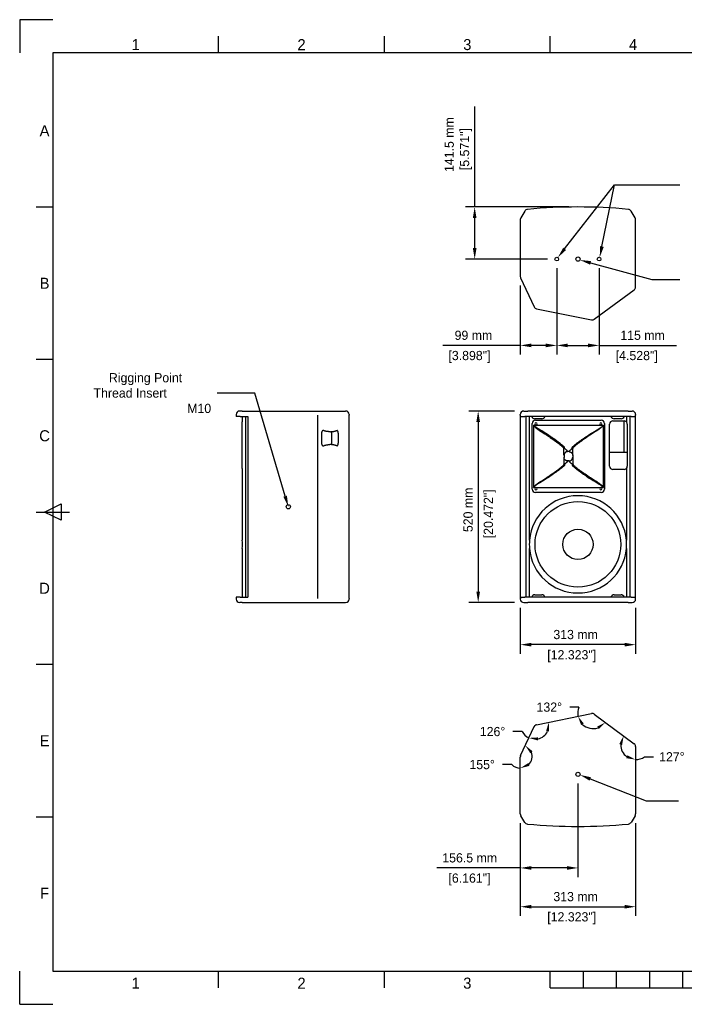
# Model space of a CAD drawing. Extents: x -90 to 3690, y 549 to 3222.
# Tile 1 of 4: x -90 to 1714, y 549 to 3222. Entities that reach past the tile are written whole.
import ezdxf
from ezdxf.enums import TextEntityAlignment as Align

# ---------------------------------------------------------------- set-up
doc = ezdxf.new("R2010")
doc.units = 0
for name, color, linetype in [('KF_CA_1001_BOTTOM', 7, 'CONTINUOUS'), ('KF_CA_1001_DIM', 1, 'CONTINUOUS'), ('KF_CA_1001_FRONT', 7, 'CONTINUOUS'), ('KF_CA_1001_RIGHT', 7, 'CONTINUOUS'), ('KF_CA_1001_TOP', 7, 'CONTINUOUS'), ('KF_FRAME_050', 6, 'CONTINUOUS'), ('KF_FRAME_070', 5, 'CONTINUOUS'), ('KF_FRAME_200', 8, 'CONTINUOUS')]:
    doc.layers.add(name, color=color, linetype=linetype)

# ---------------------------------------------------------------- blocks, each defined once
blk = doc.blocks.new('KF_CA_1001_BOTTOM')
at = {"layer": 'KF_CA_1001_BOTTOM', "linetype": 'CONTINUOUS'}
for p, q in [((-156.5, 107.4), (-156.5, -46.9)), ((-144.2, 130.4), (-155.1, 112.3)), ((155.1, 112.3), (144.2, 130.4)), ((156.5, -75.6), (156.5, 107.4)), ((-155.6, -50.9), (-119, -129.4)), ((44.4, -163.3), (152.7, -83.2)), ((-112.3, -134.7), (36.9, -165))]:
    blk.add_line(p, q, dxfattribs=at)
for centre, radius in [((-57.5, 0), 5), ((0, 0), 5.7), ((0, 0), 5.7), ((57.5, 0), 5)]:
    blk.add_circle(centre, radius, dxfattribs=at)
for centre, radius, start, end in [((-136.1, 125.5), 9.5, 95.4435, 149), ((0, -1302.5), 1444, 84.5565, 95.4435), ((136.1, 125.5), 9.5, 31, 84.5565), ((-147, 107.4), 9.5, 149, 180), ((147, 107.4), 9.5, 0, 31), ((-147, -46.9), 9.5, 180, 205), ((147, -75.6), 9.5, 306.5, 0), ((-110.4, -125.3), 9.5, 205, 258.5), ((38.8, -155.7), 9.5, 258.5, 306.5)]:
    blk.add_arc(centre, radius, start, end, dxfattribs=at)
blk = doc.blocks.new('KF_CA_1001_TOP')
at = {"layer": 'KF_CA_1001_TOP', "linetype": 'CONTINUOUS'}
for p, q in [((-112.3, 134.7), (36.9, 165)), ((44.4, 163.3), (152.7, 83.2)), ((-155.6, 50.9), (-119, 129.4)), ((156.5, 75.6), (156.5, -107.4)), ((-156.5, -107.4), (-156.5, 46.9)), ((-144.2, -130.4), (-155.1, -112.3)), ((155.1, -112.3), (144.2, -130.4))]:
    blk.add_line(p, q, dxfattribs=at)
blk.add_circle((0, 0), 5.7, dxfattribs=at)
blk.add_circle((0, 0), 5.7, dxfattribs=at)
for centre, radius, start, end in [((38.8, 155.7), 9.5, 53.5, 101.5), ((-110.4, 125.3), 9.5, 101.5, 155), ((147, 75.6), 9.5, 0, 53.5), ((-147, 46.9), 9.5, 155, 180), ((-147, -107.4), 9.5, 180, 211), ((-136.1, -125.5), 9.5, 211, 264.5565), ((136.1, -125.5), 9.5, 275.4435, 329), ((147, -107.4), 9.5, 329, 0), ((0, 1302.5), 1444, 264.5565, 275.4435)]:
    blk.add_arc(centre, radius, start, end, dxfattribs=at)
blk = doc.blocks.new('KF_CA_1001_RIGHT')
at = {"layer": 'KF_CA_1001_RIGHT', "linetype": 'CONTINUOUS'}
for p, q in [((-109.7, 0), (-116.1, 0)), ((-109.7, 0), (-91.5, 0)), ((-91.5, 0), (91.5, 0)), ((91.5, 0), (171.6, 0)), ((-125.6, -9.5), (-125.6, -15)), ((-119.1, -15), (-125.6, -15)), ((-114.5, -15), (-119.1, -15)), ((-114.5, -15), (-96.4, -15)), ((-109.1, -15), (-109.1, -29.8)), ((-99.1, -505), (-99.1, -15)), ((-96.4, -15), (-94.1, -15)), ((-94.1, -15), (-94.1, -505)), ((95.8, -509), (95.8, -11)), ((95.8, -509), (95.8, -11)), ((181.1, -9.5), (181.1, -11)), ((181.1, -509), (181.1, -11)), ((-109.1, -36), (-109.1, -29.8)), ((-109.1, -150), (-109.1, -36)), ((106.5, -84.4), (106.5, -63)), ((130.1, -56.2), (128.2, -56.2)), ((133.1, -56.1), (133.1, -91.3)), ((151.8, -84.4), (151.8, -63)), ((130.1, -91.2), (128.2, -91.2)), ((-109.1, -156.2), (-109.1, -150)), ((-109.1, -156.2), (-109.1, -350.5)), ((-109.1, -373.5), (-109.1, -505)), ((-125.6, -505), (-125.6, -510.5)), ((-119.1, -505), (-125.6, -505)), ((-114.5, -505), (-119.1, -505)), ((-114.5, -505), (-96.4, -505)), ((-96.4, -505), (-94.1, -505)), ((-109.7, -520), (-116.1, -520)), ((-109.7, -520), (-91.5, -520)), ((-91.5, -520), (91.5, -520)), ((91.5, -520), (171.6, -520)), ((181.1, -509), (181.1, -510.5))]:
    blk.add_line(p, q, dxfattribs=at)
for points in [[(106.5, -63), (106.6, -62.1), (106.6, -61.3), (106.7, -60.5), (106.8, -59.7), (106.9, -59), (107.1, -58.2), (107.2, -57.5), (107.4, -56.8), (107.6, -56.1), (107.9, -55.6), (108.1, -55), (108.4, -54.4), (108.6, -53.9), (108.9, -53.6), (109.2, -53.2), (109.4, -52.9), (109.7, -52.5), (109.8, -52.4), (110, -52.3), (110.2, -52.1), (110.3, -52), (110.4, -52), (110.4, -52), (110.5, -52)], [(128.2, -56.2), (127.5, -56.1), (126.7, -56.1), (125.9, -56.1), (125.1, -56), (124.3, -56), (123.6, -55.9), (122.8, -55.8), (122, -55.7), (121.2, -55.6), (120.4, -55.5), (119.7, -55.4), (118.9, -55.2), (118.1, -55), (117.4, -54.9), (116.6, -54.7), (115.8, -54.5), (115.1, -54.3), (114.3, -54), (113.5, -53.8), (112.8, -53.6), (112, -53.3), (111.3, -53), (110.5, -52.7), (109.8, -52.4)], [(130.1, -56.2), (130.9, -56.1), (131.8, -56.1), (132.6, -56.1), (133.4, -56), (134.2, -56), (135.1, -55.9), (135.9, -55.8), (136.7, -55.7), (137.5, -55.6), (138.4, -55.4), (139.2, -55.2), (140, -55.1), (140.8, -54.9), (141.6, -54.7), (142.5, -54.5), (143.3, -54.3), (144.1, -54), (144.9, -53.8), (145.7, -53.5), (146.5, -53.2), (147.3, -52.9), (148.1, -52.6), (148.9, -52.3), (149.7, -52)], [(151.8, -63), (151.8, -62.4), (151.7, -61.8), (151.7, -61.2), (151.7, -60.6), (151.6, -60), (151.6, -59.4), (151.4, -58.9), (151.3, -58.4), (151.2, -57.9), (151, -57.3), (150.9, -56.8), (150.8, -56.3), (150.6, -55.9), (150.4, -55.5), (150.2, -55.1), (150, -54.7), (149.9, -54.3), (149.7, -53.9), (149.5, -53.6), (149.3, -53.4), (149.1, -53.1), (148.9, -52.9), (148.7, -52.6), (148.6, -52.4)], [(149.7, -52), (149.7, -52), (149.7, -52), (149.7, -52), (149.7, -52), (149.7, -52), (149.7, -52), (149.7, -52), (149.7, -52), (149.7, -52), (149.7, -52), (149.7, -52), (149.7, -52), (149.7, -52), (149.7, -52), (149.7, -52), (149.7, -52), (149.7, -52), (149.7, -52), (149.7, -52), (149.7, -52), (149.7, -52), (149.7, -52), (149.7, -52), (149.7, -52)], [(110.5, -95.4), (110.4, -95.4), (110.4, -95.4), (110.3, -95.3), (110.2, -95.2), (110, -95), (109.8, -94.9), (109.6, -94.7), (109.4, -94.5), (109.2, -94.2), (108.9, -93.8), (108.6, -93.4), (108.4, -93), (108.1, -92.4), (107.9, -91.8), (107.6, -91.2), (107.4, -90.6), (107.2, -89.9), (107.1, -89.1), (106.9, -88.4), (106.8, -87.6), (106.6, -86.8), (106.6, -86), (106.5, -85.2), (106.5, -84.4)], [(109.8, -94.9), (110.5, -94.6), (111.3, -94.3), (112, -94.1), (112.8, -93.8), (113.5, -93.6), (114.3, -93.3), (115.1, -93.1), (115.8, -92.9), (116.6, -92.7), (117.4, -92.5), (118.1, -92.3), (118.9, -92.2), (119.7, -92), (120.4, -91.8), (121.2, -91.7), (122, -91.6), (122.8, -91.5), (123.6, -91.4), (124.3, -91.3), (125.1, -91.3), (125.9, -91.3), (126.7, -91.2), (127.5, -91.2), (128.2, -91.2)], [(149.7, -95.4), (148.9, -95.1), (148.1, -94.7), (147.3, -94.4), (146.5, -94.1), (145.7, -93.8), (144.9, -93.6), (144.1, -93.3), (143.3, -93.1), (142.5, -92.8), (141.6, -92.6), (140.8, -92.5), (140, -92.3), (139.2, -92.1), (138.4, -91.9), (137.5, -91.8), (136.7, -91.7), (135.9, -91.6), (135.1, -91.5), (134.2, -91.4), (133.4, -91.3), (132.6, -91.3), (131.8, -91.2), (130.9, -91.2), (130.1, -91.2)], [(148.6, -94.9), (148.7, -94.7), (148.9, -94.5), (149.1, -94.3), (149.3, -94), (149.5, -93.7), (149.7, -93.4), (149.9, -93.1), (150.1, -92.8), (150.2, -92.3), (150.4, -91.9), (150.6, -91.4), (150.8, -91), (150.9, -90.6), (151.1, -90.1), (151.2, -89.5), (151.3, -89), (151.4, -88.4), (151.5, -87.9), (151.6, -87.3), (151.7, -86.8), (151.7, -86.2), (151.8, -85.6), (151.8, -85), (151.8, -84.4)], [(149.7, -95.4), (149.7, -95.4), (149.7, -95.4), (149.7, -95.4), (149.7, -95.4), (149.7, -95.4), (149.7, -95.4), (149.7, -95.4), (149.7, -95.4), (149.7, -95.4), (149.7, -95.4), (149.7, -95.4), (149.7, -95.4), (149.7, -95.4), (149.7, -95.4), (149.7, -95.4), (149.7, -95.4), (149.7, -95.4), (149.7, -95.4), (149.7, -95.4), (149.7, -95.4), (149.7, -95.4), (149.7, -95.4), (149.7, -95.4), (149.7, -95.4)]]:
    blk.add_lwpolyline(points, dxfattribs=at)
blk.add_circle((15.9, -260), 5.7, dxfattribs=at)
blk.add_circle((15.9, -260), 5.7, dxfattribs=at)
for centre, radius, start, end in [((-116.1, -9.5), 9.5, 90, 180), ((171.6, -9.5), 9.5, 0, 90), ((-240.6, -362), 132, 355.0115, 4.9885), ((-116.1, -510.5), 9.5, 180, 270), ((171.6, -510.5), 9.5, 270, 0)]:
    blk.add_arc(centre, radius, start, end, dxfattribs=at)
blk = doc.blocks.new('KF_CA_1001_FRONT')
at = {"layer": 'KF_CA_1001_FRONT', "linetype": 'CONTINUOUS'}
for p, q in [((136.1, 0), (-136.1, 0)), ((136.1, 0), (147, 0)), ((-156.5, -11), (-156.5, -9.5)), ((-156.5, -11), (-156.5, -509)), ((-156.1, -15), (-155.1, -15)), ((-155.1, -15), (-144.2, -15)), ((-147, 0), (-136.1, 0)), ((-137, -15), (-144.2, -15)), ((-141.5, -15), (-141.5, -505)), ((137, -15), (-137, -15)), ((-131.5, -350.5), (-131.5, -15)), ((-98, -21), (-117, -21)), ((-115, -25), (63, -25)), ((117, -21), (98, -21)), ((131.5, -15), (131.5, -29.8)), ((144.2, -15), (137, -15)), ((141.5, -505), (141.5, -15)), ((144.2, -15), (155.1, -15)), ((155.1, -15), (156.1, -15)), ((156.5, -9.5), (156.5, -11)), ((156.5, -509), (156.5, -11)), ((-124, -212), (-124, -34)), ((-121, -38), (-114, -38)), ((-121, -38), (-114, -38)), ((-114, -38), (62, -38)), ((-114, -38), (62, -38)), ((62, -38), (69, -38)), ((62, -38), (69, -38)), ((72, -34), (72, -212)), ((86, -150), (86, -36)), ((95, -27), (125, -27)), ((124.8, -27), (124.8, -113)), ((134, -36), (134, -150)), ((-37.8, -120.5), (-37.8, -125.5)), ((-24.2, -110.3), (-27.8, -110.3)), ((-14.2, -120.5), (-14.2, -125.5)), ((124.8, -113), (86, -113)), ((128.4, -113), (124.8, -113)), ((134, -113), (128.4, -113)), ((-24.2, -135.7), (-27.8, -135.7)), ((125, -159), (95, -159)), ((131.5, -156.2), (131.5, -350.5)), ((-121, -208), (-114, -208)), ((-121, -208), (-114, -208)), ((-114, -208), (62, -208)), ((-114, -208), (62, -208)), ((62, -208), (69, -208)), ((62, -208), (69, -208)), ((63, -221), (-115, -221)), ((-131.5, -505), (-131.5, -373.5)), ((131.5, -373.5), (131.5, -505)), ((-156.1, -505), (-155.1, -505)), ((-156.1, -505), (-156.1, -509)), ((-155.1, -505), (-144.2, -505)), ((-137, -505), (-144.2, -505)), ((137, -505), (-137, -505)), ((-117, -499), (-98, -499)), ((98, -499), (117, -499)), ((144.2, -505), (137, -505)), ((144.2, -505), (155.1, -505)), ((155.1, -505), (156.1, -505)), ((-156.5, -509), (-156.5, -510.5)), ((-156.5, -509), (-156.1, -509)), ((-147, -520), (-136.1, -520)), ((136.1, -520), (-136.1, -520)), ((136.1, -520), (147, -520)), ((156.5, -510.5), (156.5, -509))]:
    blk.add_line(p, q, dxfattribs=at)
for points in [[(-121, -38.1), (-121, -45.1), (-121, -52.2), (-121, -59.3), (-121, -66.4), (-121, -73.5), (-121, -80.5), (-121, -87.6), (-121, -94.7), (-121, -101.8), (-121, -108.8), (-121, -115.9), (-121, -123), (-121, -130.1), (-121, -137.2), (-121, -144.2), (-121, -151.3), (-121, -158.4), (-121, -165.5), (-121, -172.6), (-121, -179.6), (-121, -186.7), (-121, -193.8), (-121, -200.9), (-121, -207.9)], [(-121, -38.1), (-121, -45.1), (-121, -52.2), (-121, -59.3), (-121, -66.4), (-121, -73.5), (-121, -80.5), (-121, -87.6), (-121, -94.7), (-121, -101.8), (-121, -108.8), (-121, -115.9), (-121, -123), (-121, -130.1), (-121, -137.2), (-121, -144.2), (-121, -151.3), (-121, -158.4), (-121, -165.5), (-121, -172.6), (-121, -179.6), (-121, -186.7), (-121, -193.8), (-121, -200.9), (-121, -207.9)], [(-121, -38.1), (-118.2, -41.7), (-114.2, -45.9), (-110.2, -48.8), (-104.2, -52.9), (-100.1, -55.4), (-98, -56.7), (-94, -59.2), (-90.1, -61.7), (-86.2, -64.2), (-82.4, -66.7), (-78.6, -69.2), (-75, -71.7), (-71.4, -74.2), (-67.9, -76.7), (-64.5, -79.1), (-61.2, -81.5), (-58, -83.9), (-54.9, -86.2), (-52, -88.5), (-49.1, -90.7), (-46.3, -92.9), (-43.7, -95.1), (-41.1, -97.3), (-39.2, -99.3)], [(-37.3, -97.5), (-38.3, -96.3), (-39.7, -95.2), (-41.1, -94), (-42.6, -92.8), (-44.1, -91.6), (-45.2, -90.7), (-47.9, -88.6), (-53.4, -84.5), (-58.5, -80.7), (-63.1, -77.4), (-67.1, -74.6), (-70.4, -72.3), (-73, -70.6), (-75.5, -68.9), (-78.7, -66.7), (-82.7, -64.1), (-87.4, -61.1), (-92.9, -57.7), (-98.5, -54.2), (-103.1, -51.5), (-107.7, -48.5), (-113.7, -44.6), (-116.9, -42.2), (-121, -38.1)], [(-14.7, -97.5), (-13.5, -96.1), (-11, -94.1), (-7.3, -91.1), (-4.6, -89), (-1.7, -86.8), (1.4, -84.5), (4.4, -82.2), (7.5, -79.9), (10.9, -77.6), (14.3, -75.1), (17.9, -72.7), (21.7, -70.1), (25, -67.9), (28.6, -65.5), (32.4, -63.1), (36.4, -60.5), (40.6, -57.9), (44.9, -55.2), (47.9, -53.4), (52, -50.9), (57.3, -47.5), (60.5, -45.4), (65.5, -41.7), (69, -38.1)], [(69, -38.1), (65.7, -42.4), (62, -46.1), (57.9, -49), (53.9, -51.8), (49.8, -54.4), (45.8, -56.8), (41.8, -59.3), (37.9, -61.8), (34, -64.3), (30.3, -66.8), (26.5, -69.3), (22.9, -71.8), (19.4, -74.2), (15.9, -76.7), (12.5, -79.1), (9.2, -81.5), (6, -83.8), (3, -86.2), (0, -88.5), (-2.9, -90.7), (-5.6, -92.9), (-8.2, -95), (-10.7, -97.1), (-12.8, -99.3)], [(69, -207.9), (69, -200.9), (69, -193.8), (69, -186.7), (69, -179.6), (69, -172.6), (69, -165.5), (69, -158.4), (69, -151.3), (69, -144.2), (69, -137.2), (69, -130.1), (69, -123), (69, -115.9), (69, -108.8), (69, -101.8), (69, -94.7), (69, -87.6), (69, -80.5), (69, -73.5), (69, -66.4), (69, -59.3), (69, -52.2), (69, -45.1), (69, -38.1)], [(69, -207.9), (69, -200.9), (69, -193.8), (69, -186.7), (69, -179.6), (69, -172.6), (69, -165.5), (69, -158.4), (69, -151.3), (69, -144.2), (69, -137.2), (69, -130.1), (69, -123), (69, -115.9), (69, -108.8), (69, -101.8), (69, -94.7), (69, -87.6), (69, -80.5), (69, -73.5), (69, -66.4), (69, -59.3), (69, -52.2), (69, -45.1), (69, -38.1)], [(-37.8, -120.5), (-37.8, -120.1), (-37.8, -119.7), (-37.9, -119.1), (-37.9, -118.4), (-38, -117.6), (-38, -116.8), (-38, -115.9), (-38.1, -114.9), (-38.1, -113.9), (-38.1, -112.8), (-38.2, -111.7), (-38.2, -110.5), (-38.2, -109.4), (-38.3, -108.3), (-38.3, -107.2), (-38.3, -106.1), (-38.4, -105.1), (-38.4, -104.1), (-38.4, -103.2), (-38.5, -102.4), (-38.5, -101.7), (-38.6, -100.9), (-38.8, -100.2), (-39.1, -99.4)], [(-27.8, -110.3), (-27.9, -109.8), (-28.1, -109.3), (-28.3, -108.8), (-28.7, -108.3), (-29.1, -107.9), (-29.6, -107.4), (-30.1, -106.9), (-30.6, -106.5), (-31.2, -106), (-31.8, -105.5), (-32.4, -105.1), (-33, -104.6), (-33.6, -104.1), (-34.1, -103.6), (-34.7, -103.1), (-35.1, -102.5), (-35.6, -102), (-35.9, -101.4), (-36.2, -100.8), (-36.4, -100.2), (-36.5, -99.5), (-36.6, -98.9), (-36.8, -98.2), (-37.2, -97.6)], [(-24.2, -110.3), (-24.1, -109.8), (-23.9, -109.3), (-23.7, -108.8), (-23.3, -108.3), (-22.9, -107.9), (-22.4, -107.4), (-21.9, -106.9), (-21.4, -106.5), (-20.8, -106), (-20.2, -105.6), (-19.6, -105.1), (-19, -104.6), (-18.4, -104.1), (-17.8, -103.6), (-17.3, -103.1), (-16.8, -102.5), (-16.4, -102), (-16.1, -101.4), (-15.8, -100.8), (-15.6, -100.2), (-15.5, -99.5), (-15.4, -98.9), (-15.2, -98.3), (-14.8, -97.6)], [(-14.2, -120.5), (-14.2, -120.1), (-14.2, -119.6), (-14.1, -118.9), (-14.1, -118.2), (-14, -117.4), (-14, -116.5), (-14, -115.5), (-13.9, -114.5), (-13.9, -113.5), (-13.9, -112.4), (-13.8, -111.4), (-13.8, -110.3), (-13.8, -109.2), (-13.7, -108.1), (-13.7, -107.1), (-13.7, -106), (-13.6, -105), (-13.6, -104), (-13.5, -103.1), (-13.5, -102.3), (-13.5, -101.5), (-13.4, -100.8), (-13.2, -100.1), (-12.9, -99.4)], [(-37.8, -125.5), (-37.8, -125.9), (-37.8, -126.4), (-37.9, -127.1), (-37.9, -127.8), (-38, -128.6), (-38, -129.5), (-38, -130.5), (-38.1, -131.5), (-38.1, -132.5), (-38.1, -133.6), (-38.2, -134.6), (-38.2, -135.7), (-38.2, -136.8), (-38.3, -137.9), (-38.3, -138.9), (-38.3, -140), (-38.4, -141), (-38.4, -142), (-38.5, -142.9), (-38.5, -143.7), (-38.5, -144.5), (-38.6, -145.2), (-38.8, -145.9), (-39.1, -146.6)], [(-27.8, -110.3), (-28.5, -110.3), (-29.1, -110.4), (-29.8, -110.5), (-30.4, -110.7), (-31, -110.9), (-31.7, -111.1), (-32.2, -111.4), (-32.8, -111.7), (-33.4, -112.1), (-33.9, -112.5), (-34.4, -112.9), (-34.9, -113.3), (-35.3, -113.8), (-35.7, -114.3), (-36.1, -114.9), (-36.4, -115.5), (-36.7, -116), (-37, -116.6), (-37.2, -117.2), (-37.4, -117.9), (-37.6, -118.5), (-37.7, -119.2), (-37.7, -119.8), (-37.8, -120.5)], [(-27.8, -135.7), (-28.5, -135.7), (-29.1, -135.6), (-29.8, -135.5), (-30.4, -135.3), (-31, -135.1), (-31.7, -134.9), (-32.2, -134.6), (-32.8, -134.3), (-33.4, -133.9), (-33.9, -133.5), (-34.4, -133.1), (-34.9, -132.7), (-35.3, -132.2), (-35.7, -131.7), (-36.1, -131.1), (-36.4, -130.5), (-36.7, -130), (-37, -129.4), (-37.2, -128.8), (-37.4, -128.1), (-37.6, -127.5), (-37.7, -126.8), (-37.7, -126.2), (-37.8, -125.5)], [(-24.2, -110.3), (-23.5, -110.3), (-22.9, -110.4), (-22.2, -110.5), (-21.6, -110.7), (-21, -110.9), (-20.3, -111.1), (-19.8, -111.4), (-19.2, -111.7), (-18.6, -112.1), (-18.1, -112.5), (-17.6, -112.9), (-17.1, -113.3), (-16.7, -113.8), (-16.3, -114.3), (-15.9, -114.9), (-15.6, -115.5), (-15.3, -116), (-15, -116.6), (-14.8, -117.2), (-14.6, -117.9), (-14.4, -118.5), (-14.3, -119.2), (-14.3, -119.8), (-14.2, -120.5)], [(-24.2, -135.7), (-23.5, -135.7), (-22.9, -135.6), (-22.2, -135.5), (-21.6, -135.3), (-21, -135.1), (-20.3, -134.9), (-19.8, -134.6), (-19.2, -134.3), (-18.6, -133.9), (-18.1, -133.5), (-17.6, -133.1), (-17.1, -132.7), (-16.7, -132.2), (-16.3, -131.7), (-15.9, -131.1), (-15.6, -130.5), (-15.3, -130), (-15, -129.4), (-14.8, -128.8), (-14.6, -128.1), (-14.4, -127.5), (-14.3, -126.8), (-14.3, -126.2), (-14.2, -125.5)], [(-14.2, -125.5), (-14.2, -125.9), (-14.2, -126.4), (-14.1, -127.1), (-14.1, -127.8), (-14, -128.6), (-14, -129.5), (-14, -130.4), (-13.9, -131.4), (-13.9, -132.5), (-13.9, -133.5), (-13.8, -134.4), (-13.8, -135.7), (-13.8, -137), (-13.7, -138.1), (-13.7, -138.9), (-13.7, -140), (-13.6, -141.1), (-13.6, -142), (-13.5, -142.9), (-13.5, -143.7), (-13.5, -144.5), (-13.4, -145.3), (-13.2, -145.9), (-12.9, -146.6)], [(-121, -207.9), (-117.8, -203.8), (-114.6, -200.5), (-110.2, -197.2), (-107.3, -195.2), (-103.2, -192.6), (-98, -189.3), (-92.8, -186.1), (-88.2, -183.1), (-84.2, -180.4), (-80.6, -178.1), (-77.6, -176), (-75, -174.3), (-71.4, -171.8), (-67.9, -169.4), (-64.5, -167), (-61.2, -164.6), (-58.1, -162.3), (-55, -160), (-52, -157.7), (-49.1, -155.4), (-46.4, -153.2), (-43.8, -151), (-41.3, -148.8), (-39.2, -146.7)], [(-37.3, -148.5), (-39.3, -150.5), (-41.9, -152.7), (-44.5, -154.8), (-47.3, -156.9), (-50.1, -159.1), (-53.2, -161.4), (-56.2, -163.6), (-59.3, -165.9), (-62.6, -168.2), (-66, -170.6), (-69.6, -173.1), (-73.3, -175.6), (-76.7, -177.9), (-80.2, -180.2), (-84, -182.7), (-87.9, -185.2), (-92, -187.8), (-96.3, -190.4), (-99.1, -192.1), (-103.2, -194.6), (-108.7, -198.1), (-112.5, -200.6), (-117.1, -203.9), (-121, -207.9)], [(-27.8, -135.7), (-27.9, -136.1), (-28.1, -136.6), (-28.3, -137.1), (-28.6, -137.5), (-29, -138), (-29.5, -138.5), (-30, -139), (-30.5, -139.4), (-31.2, -139.9), (-31.7, -140.4), (-32.4, -140.9), (-33, -141.4), (-33.7, -142), (-34.2, -142.5), (-34.7, -143), (-35.2, -143.6), (-35.6, -144.1), (-36, -144.7), (-36.3, -145.3), (-36.4, -145.9), (-36.5, -146.5), (-36.6, -147.1), (-36.8, -147.8), (-37.2, -148.4)], [(-24.2, -135.7), (-24.1, -136.2), (-23.9, -136.7), (-23.7, -137.2), (-23.3, -137.7), (-22.9, -138.1), (-22.4, -138.6), (-21.9, -139.1), (-21.4, -139.5), (-20.8, -140), (-20.2, -140.5), (-19.6, -140.9), (-19, -141.4), (-18.4, -141.9), (-17.9, -142.4), (-17.3, -142.9), (-16.9, -143.5), (-16.4, -144), (-16.1, -144.6), (-15.8, -145.2), (-15.6, -145.8), (-15.5, -146.5), (-15.4, -147.1), (-15.2, -147.8), (-14.8, -148.4)], [(-14.7, -148.5), (-13.7, -149.7), (-12.3, -150.8), (-10.9, -152), (-9.4, -153.2), (-7.9, -154.4), (-6.8, -155.3), (-4.1, -157.4), (1.4, -161.5), (6.5, -165.3), (11.1, -168.6), (15.1, -171.4), (18.4, -173.7), (21, -175.4), (23.5, -177.1), (26.7, -179.3), (30.7, -181.9), (35.4, -184.9), (40.9, -188.3), (46.5, -191.8), (51.1, -194.5), (55.7, -197.5), (61.7, -201.4), (64.9, -203.8), (69, -207.9)], [(69, -207.9), (66.2, -204.3), (62.2, -200.1), (58.2, -197.2), (52.2, -193.1), (48.1, -190.6), (46, -189.3), (42, -186.8), (38.1, -184.3), (34.2, -181.8), (30.4, -179.3), (26.6, -176.8), (23, -174.3), (19.4, -171.8), (15.9, -169.3), (12.5, -166.9), (9.2, -164.5), (6, -162.1), (2.9, -159.8), (0, -157.5), (-2.9, -155.3), (-5.7, -153.1), (-8.3, -150.9), (-10.9, -148.7), (-12.8, -146.7)]]:
    blk.add_lwpolyline(points, dxfattribs=at)
at = {"layer": 'KF_CA_1001_FRONT'}
for radius in [116.3, 41.3]:
    blk.add_circle((0, -362), radius, dxfattribs=at)
at = {"layer": 'KF_CA_1001_FRONT', "linetype": 'CONTINUOUS'}
for centre, radius, start, end in [((147, -9.5), 9.5, 0, 90), ((-147, -9.5), 9.5, 90, 180), ((-117, -12), 9, 199.4712, 270), ((-115, -34), 9, 90, 180), ((-98, -12), 9, 270, 340.5288), ((63, -34), 9, 0, 90), ((98, -12), 9, 199.4712, 270), ((117, -12), 9, 270, 340.5288), ((-114, -35), 3, 0, 180), ((-114, -35), 3, 180, 270), ((-114, -35), 3, 270, 0), ((62, -35), 3, 0, 180), ((62, -35), 3, 180, 270), ((62, -35), 3, 270, 0), ((95, -36), 9, 90, 180), ((125, -36), 9, 43.7617, 90), ((125, -36), 9, 0, 43.7617), ((95, -150), 9, 180, 270), ((125, -150), 9, 270, 316.2383), ((125, -150), 9, 316.2383, 0), ((-115, -212), 9, 180, 270), ((-114, -211), 3, 90, 180), ((-114, -211), 3, 180, 0), ((-114, -211), 3, 0, 90), ((62, -211), 3, 90, 180), ((62, -211), 3, 180, 0), ((62, -211), 3, 0, 90), ((63, -212), 9, 270, 0), ((0, -362), 132, 175.0115, 184.9885), ((0, -362), 132, 355.0115, 4.9885), ((-117, -508), 9, 90, 160.5288), ((-98, -508), 9, 19.4712, 90), ((98, -508), 9, 90, 160.5288), ((117, -508), 9, 19.4712, 90), ((-147, -510.5), 9.5, 180, 270), ((147, -510.5), 9.5, 270, 0)]:
    blk.add_arc(centre, radius, start, end, dxfattribs=at)
at = {"layer": 'KF_CA_1001_FRONT'}
for start, end in [(5.0058, 174.9942), (185.0058, 354.9942)]:
    blk.add_arc((0, -362), 132, start, end, dxfattribs=at)
blk = doc.blocks.new('KF_CA_1001_LAYOUT')
at = {"layer": 'KF_FRAME_050'}
for p, q in [((540, 2583), (540, 2628)), ((990, 2583), (990, 2628)), ((1440, 2583), (1440, 2628)), ((90, 2164.5), (45, 2164.5)), ((90, 1750.5), (45, 1750.5)), ((67.5, 1336.5), (112.5, 1359)), ((112.5, 1359), (112.5, 1314)), ((45, 1336.5), (135, 1336.5)), ((112.5, 1314), (67.5, 1336.5)), ((90, 922.5), (45, 922.5)), ((90, 508.5), (45, 508.5)), ((540, 45), (540, 90)), ((990, 45), (990, 90)), ((1440, 45), (1440, 90)), ((1530, 45), (1530, 90)), ((1620, 45), (1620, 90)), ((1710, 45), (1710, 90)), ((1800, 45), (1800, 90)), ((1440, 45), (2340, 45))]:
    blk.add_line(p, q, dxfattribs=at)
at = {"layer": 'KF_FRAME_070'}
for p, q in [((3690, 2583), (90, 2583)), ((90, 2583), (90, 90)), ((90, 90), (3690, 90))]:
    blk.add_line(p, q, dxfattribs=at)
blk.add_lwpolyline([(90, 2583), (90, 90), (2160, 90), (2160, 509.7), (3690, 509.7), (3690, 2583), (90, 2583)], close=True, dxfattribs=at)
at = {"layer": 'KF_FRAME_200'}
for p, q in [((90, 2673), (0, 2673)), ((0, 2673), (0, 2583)), ((0, 0), (0, 90)), ((0, 0), (90, 0))]:
    blk.add_line(p, q, dxfattribs=at)
at = {"layer": 'KF_FRAME_050'}
for s, p in [('1', (315, 2605.5)), ('2', (765, 2605.5)), ('3', (1215, 2605.5)), ('4', (1665, 2605.5)), ('A', (67.5, 2371.5)), ('B', (67.5, 1957.5)), ('C', (67.5, 1543.5)), ('D', (67.5, 1129.5)), ('E', (67.5, 715.5)), ('F', (67.5, 301.5))]:
    blk.add_text(s, height=30, dxfattribs=at).set_placement(p, align=Align.MIDDLE)
at = {"layer": 'KF_FRAME_050', "color": 1}
for s, p in [('1', (315, 57.5)), ('2', (765, 57.5)), ('3', (1215, 57.5))]:
    blk.add_text(s, height=30, dxfattribs=at).set_placement(p, align=Align.MIDDLE)

msp = doc.modelspace()

# ---------------------------------------------------------------- linework, layer by layer
at = {"layer": 'KF_CA_1001_DIM'}
for p, q in [((1144.9, 2713.5), (1144.9, 2986)), ((1389, 2599.8), (1524.7, 2773.4)), ((1490.3, 2606.1), (1524.7, 2773.4)), ((1524.7, 2773.4), (1701.7, 2773.4)), ((1524.7, 2773.4), (1701.7, 2773.4)), ((1400.2, 2713.5), (1119.9, 2713.5)), ((1144.9, 2602), (1144.9, 2683.5)), ((1342.7, 2572), (1119.9, 2572)), ((1367.7, 2547), (1367.7, 2312.7)), ((1367.7, 2547), (1367.7, 2312.7)), ((1459.3, 2561.8), (1625.9, 2517)), ((1482.7, 2547), (1482.7, 2312.7)), ((1625.9, 2517), (1701.7, 2517)), ((1268.7, 2500.1), (1268.7, 2312.7)), ((1268.7, 2337.7), (1058.7, 2337.7)), ((1337.7, 2337.7), (1298.7, 2337.7)), ((1397.7, 2337.7), (1452.7, 2337.7)), ((1482.7, 2337.7), (1692.7, 2337.7)), ((548, 2208.4), (445.8, 2208.4)), ((630.5, 1928.4), (548, 2208.4)), ((1253.2, 2159.6), (1129.4, 2159.6)), ((1154.4, 2129.6), (1154.4, 1669.6)), ((1253.2, 1639.6), (1129.4, 1639.6)), ((1268.7, 1625.6), (1268.7, 1500.3)), ((1581.7, 1625.6), (1581.7, 1500.3)), ((1551.7, 1525.3), (1298.7, 1525.3)), ((1427.8, 1355.7), (1402.8, 1355.7)), ((1273.8, 1289.4), (1248.8, 1289.4)), ((1605.5, 1220.9), (1630.5, 1220.9)), ((1245.6, 1199.8), (1220.6, 1199.8)), ((1458.6, 1160.8), (1610.2, 1101.4)), ((1425.2, 1148.3), (1425.2, 894.1)), ((1610.2, 1101.4), (1698.3, 1101.5)), ((1268.7, 1041), (1268.7, 788.9)), ((1268.7, 1041), (1268.7, 894.1)), ((1581.7, 1041), (1581.7, 788.9)), ((1268.7, 919.1), (1042, 919.1)), ((1395.2, 919.1), (1298.7, 919.1)), ((1298.7, 813.9), (1551.7, 813.9))]:
    msp.add_line(p, q, dxfattribs=at)
for centre, radius, start, end in [((1466.2, 1339.2), 41.8, 156.7102, 191.5), ((1308.2, 1307), 38.6, 207.2116, 245), ((1308.2, 1307), 38.6, 282.7884, 333.7116), ((1466.2, 1339.2), 41.8, 226.2898, 288.7102), ((1268.7, 1222.4), 32.2, 315.6331, 19.3669), ((1581.7, 1253.7), 40.5, 179.4393, 234.0607), ((1581.7, 1253.7), 40.5, 270, 305.9393), ((1268.7, 1222.4), 32.2, 224.3669, 270)]:
    msp.add_arc(centre, radius, start, end, dxfattribs=at)
for points in [[(1139.9, 2683.5), (1149.9, 2683.5), (1144.9, 2713.5)], [(1139.9, 2602), (1149.9, 2602), (1144.9, 2572)], [(1392.9, 2596.7), (1370.5, 2576.1), (1385.1, 2602.8)], [(1495.2, 2605.1), (1484.2, 2576.8), (1485.4, 2607.2)], [(1458, 2557), (1430.4, 2569.6), (1460.6, 2566.6)], [(1298.7, 2342.7), (1298.7, 2332.7), (1268.7, 2337.7)], [(1337.7, 2342.7), (1337.7, 2332.7), (1367.7, 2337.7)], [(1397.7, 2342.7), (1397.7, 2332.7), (1367.7, 2337.7)], [(1452.7, 2342.7), (1452.7, 2332.7), (1482.7, 2337.7)], [(1149.4, 2129.6), (1159.4, 2129.6), (1154.4, 2159.6)], [(635.3, 1929.8), (639, 1899.6), (625.7, 1927)], [(1149.4, 1669.6), (1159.4, 1669.6), (1154.4, 1639.6)], [(1298.7, 1530.3), (1298.7, 1520.3), (1268.7, 1525.3)], [(1551.7, 1530.3), (1551.7, 1520.3), (1581.7, 1525.3)], [(1338.7, 1290.5), (1346.9, 1289.4), (1346, 1314.7)], [(1433.7, 1306.9), (1441, 1311), (1425.2, 1330.8)], [(1477.2, 1302.9), (1482.1, 1296.2), (1499.8, 1314.3)], [(1316.3, 1265.2), (1317.2, 1273.5), (1291.9, 1272)], [(1537.2, 1255.5), (1545.1, 1252.8), (1549.1, 1277.8)], [(1296, 1230.2), (1302.2, 1235.8), (1282.3, 1251.6)], [(1293.3, 1196), (1290.1, 1203.7), (1268.7, 1190.1)], [(1559.2, 1224.9), (1556.6, 1217), (1581.7, 1213.2)], [(1456.8, 1156.1), (1430.7, 1171.7), (1460.4, 1165.4)], [(1298.7, 924.1), (1298.7, 914.1), (1268.7, 919.1)], [(1395.2, 924.1), (1395.2, 914.1), (1425.2, 919.1)], [(1298.7, 818.9), (1298.7, 808.9), (1268.7, 813.9)], [(1551.7, 818.9), (1551.7, 808.9), (1581.7, 813.9)]]:
    msp.add_solid(points, dxfattribs=at)

# ---------------------------------------------------------------- block references
at = {"layer": 'KF_CA_1001_BOTTOM'}
msp.add_blockref('KF_CA_1001_BOTTOM', (1425.2, 2572), dxfattribs=at)
at = {"layer": 'KF_CA_1001_FRONT'}
msp.add_blockref('KF_CA_1001_FRONT', (1425.2, 2159.6), dxfattribs=at)
at = {"layer": 'KF_CA_1001_RIGHT'}
msp.add_blockref('KF_CA_1001_RIGHT', (623.1, 2159.6), dxfattribs=at)
at = {"layer": 'KF_CA_1001_TOP'}
for name, p in [('KF_CA_1001_LAYOUT', (-90.1, 548.9)), ('KF_CA_1001_TOP', (1425.2, 1173.3))]:
    msp.add_blockref(name, p, dxfattribs=at)

# ---------------------------------------------------------------- texts
at = {"layer": 'KF_CA_1001_TOP', "color": 1}
for s, p in [('141.5 mm', (1088.2, 2808.5)), (' [5.571"]', (1129.9, 2804.3)), ('520 mm', (1139.4, 1830.9)), ('[20.472"]', (1194.4, 1814.2))]:
    msp.add_text(s, height=25, rotation=90, dxfattribs=at).set_placement(p)
for s, p in [('99 mm', (1090.4, 2352.7)), ('115 mm', (1540.2, 2352.7)), ('[3.898"]', (1073.7, 2297.7)), ('[4.528"]', (1527.7, 2297.7)), ('Rigging Point ', (152.1, 2237.5)), ('Thread Insert ', (110.4, 2195.9)), ('M10', (364.6, 2154.2)), ('313 mm', (1358.5, 1540.3)), ('[12.323"]', (1341.9, 1485.3)), ('132°', (1312.8, 1343.2)), ('126°', (1158.8, 1276.9)), ('127°', (1645.5, 1208.4)), ('155°', (1130.6, 1187.3)), ('156.5 mm', (1057, 934.1)), ('[6.161"]', (1073.7, 879.1)), ('313 mm', (1358.5, 828.9)), ('[12.323"]', (1341.9, 773.9))]:
    msp.add_text(s, height=25, dxfattribs=at).set_placement(p)

doc.saveas('drawing.dxf')
